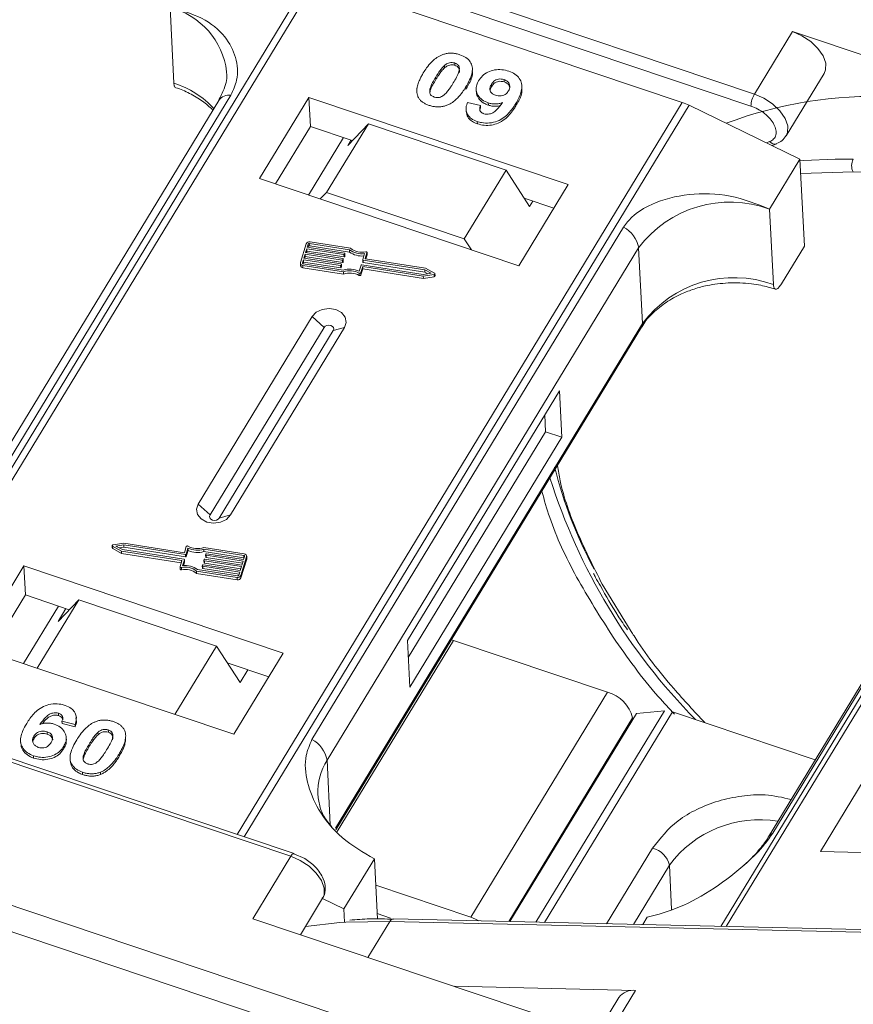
# Model space of a CAD drawing. Header units: millimetres. Extents: x 1675 to 3137, y 343 to 1376.
# Tile 41 of 84: x 2559 to 2600, y 1147 to 1195. Entities that reach past the tile are written whole.
import ezdxf

# ---------------------------------------------------------------- set-up
doc = ezdxf.new("R2010")
doc.units = ezdxf.units.MM

msp = doc.modelspace()

# ---------------------------------------------------------------- linework, layer by layer
at = {"color": 7, "linetype": 'Continuous', "lineweight": 15}
for p, q in [((2595.235, 1191.546), (2561.503, 1202.877)), ((2561.771, 1202.136), (2595.062, 1190.954)), ((2573.377, 1197.259), (2551.51, 1161.323)), ((2551.83, 1161.215), (2573.709, 1197.172)), ((2573.709, 1197.172), (2591.687, 1191.133)), ((2566.515, 1195.789), (2566.7, 1192.077)), ((2597.102, 1194.615), (2595.235, 1191.546)), ((2606.987, 1191.295), (2597.102, 1194.615)), ((2580.004, 1192.946), (2580.009, 1192.832)), ((2580.511, 1193.066), (2580.516, 1192.952)), ((2581.379, 1192.7), (2581.373, 1192.814)), ((2579.575, 1192.377), (2579.581, 1192.263)), ((2582.939, 1192.138), (2582.933, 1192.252)), ((2596.795, 1189.489), (2598.663, 1192.558)), ((2578.655, 1191.857), (2578.657, 1191.827)), ((2581.048, 1191.764), (2581.042, 1191.878)), ((2581.559, 1191.789), (2581.565, 1191.675)), ((2582.309, 1192.02), (2582.314, 1191.906)), ((2583.809, 1191.834), (2583.804, 1191.948)), ((2554.194, 1166.321), (2569.507, 1191.487)), ((2573.34, 1191.382), (2570.912, 1187.392)), ((2586.08, 1187.102), (2573.34, 1191.382)), ((2573.34, 1191.382), (2573.411, 1189.954)), ((2568.907, 1191.227), (2553.594, 1166.061)), ((2591.687, 1191.133), (2569.808, 1155.177)), ((2570.155, 1155.06), (2592.022, 1190.996)), ((2581.127, 1191.129), (2581.771, 1190.975)), ((2581.752, 1190.794), (2581.777, 1190.861)), ((2581.771, 1190.975), (2581.777, 1190.861)), ((2582.152, 1191.112), (2582.158, 1190.998)), ((2583.511, 1190.962), (2583.505, 1191.076)), ((2592.022, 1190.996), (2597.472, 1188.348)), ((2581.074, 1190.715), (2581.079, 1190.601)), ((2573.411, 1189.954), (2571.692, 1187.13)), ((2575.473, 1189.262), (2573.411, 1189.954)), ((2576.26, 1190.085), (2574.205, 1186.709)), ((2575.245, 1189.022), (2576.26, 1190.085)), ((2583.028, 1187.811), (2576.26, 1190.085)), ((2581.611, 1190.194), (2581.617, 1190.08)), ((2573.32, 1186.584), (2575.038, 1189.408)), ((2575.245, 1189.022), (2575.405, 1189.285)), ((2595.98, 1189.208), (2595.827, 1189.147)), ((2596.099, 1189.015), (2596.328, 1189.106)), ((2595.978, 1185.893), (2597.472, 1188.348)), ((2597.472, 1188.348), (2597.686, 1184.065)), ((2600.093, 1188.342), (2599.205, 1188.347)), ((2570.912, 1187.392), (2583.653, 1183.113)), ((2580.974, 1184.436), (2583.028, 1187.811)), ((2583.028, 1187.811), (2584.185, 1186.019)), ((2597.508, 1187.638), (2600.078, 1187.719)), ((2600.078, 1187.719), (2634.261, 1186.935)), ((2583.653, 1183.113), (2586.08, 1187.102)), ((2574.205, 1186.709), (2573.9, 1186.389)), ((2580.974, 1184.436), (2574.205, 1186.709)), ((2585.371, 1185.937), (2583.924, 1186.423)), ((2584.345, 1186.282), (2584.185, 1186.019)), ((2615.256, 1186.285), (2593.576, 1150.656)), ((2593.845, 1150.649), (2615.542, 1186.306)), ((2596.163, 1182.181), (2595.978, 1185.893)), ((2588.8, 1185.006), (2573.487, 1159.84)), ((2573.209, 1184.192), (2572.926, 1183.268)), ((2573.309, 1184.176), (2573.262, 1184.022)), ((2573.262, 1184.022), (2575.085, 1183.735)), ((2573.301, 1184.016), (2573.315, 1184.062)), ((2573.315, 1184.062), (2573.309, 1184.176)), ((2575.334, 1183.898), (2573.371, 1184.207)), ((2573.371, 1184.207), (2573.377, 1184.093)), ((2573.377, 1184.093), (2575.34, 1183.784)), ((2575.389, 1183.97), (2573.395, 1184.284)), ((2581.323, 1183.895), (2580.974, 1184.436)), ((2596.565, 1182.223), (2597.686, 1184.065)), ((2573.156, 1183.676), (2573.097, 1183.483)), ((2573.136, 1183.477), (2573.162, 1183.562)), ((2574.979, 1183.389), (2573.156, 1183.676)), ((2573.162, 1183.562), (2573.156, 1183.676)), ((2573.162, 1183.562), (2574.984, 1183.275)), ((2573.238, 1183.945), (2573.179, 1183.753)), ((2573.179, 1183.753), (2575.002, 1183.466)), ((2573.218, 1183.747), (2573.244, 1183.831)), ((2575.061, 1183.658), (2573.238, 1183.945)), ((2573.244, 1183.831), (2573.238, 1183.945)), ((2573.244, 1183.831), (2575.067, 1183.544)), ((2574.231, 1158.822), (2589.544, 1183.988)), ((2575.067, 1183.544), (2575.061, 1183.658)), ((2575.104, 1183.712), (2575.092, 1183.674)), ((2575.098, 1183.559), (2575.092, 1183.674)), ((2575.098, 1183.559), (2575.11, 1183.598)), ((2575.11, 1183.598), (2575.104, 1183.712)), ((2575.11, 1183.603), (2575.105, 1183.717)), ((2575.34, 1183.784), (2575.334, 1183.898)), ((2575.984, 1183.412), (2576.075, 1183.71)), ((2576.108, 1183.473), (2576.194, 1183.752)), ((2576.141, 1183.448), (2576.199, 1183.638)), ((2576.194, 1183.752), (2576.199, 1183.638)), ((2576.201, 1183.648), (2576.195, 1183.763)), ((2589.729, 1180.276), (2589.544, 1183.988)), ((2572.922, 1183.237), (2572.927, 1183.122)), ((2573.073, 1183.406), (2573.026, 1183.252)), ((2573.026, 1183.252), (2573.027, 1183.231)), ((2573.041, 1183.129), (2575.035, 1182.815)), ((2573.047, 1183.015), (2573.041, 1183.129)), ((2573.053, 1183.209), (2573.079, 1183.292)), ((2573.065, 1183.206), (2575.027, 1182.897)), ((2574.896, 1183.119), (2573.073, 1183.406)), ((2573.079, 1183.292), (2573.073, 1183.406)), ((2573.079, 1183.292), (2574.902, 1183.005)), ((2573.097, 1183.483), (2574.92, 1183.196)), ((2574.902, 1183.005), (2574.896, 1183.119)), ((2574.939, 1183.173), (2574.927, 1183.135)), ((2574.933, 1183.02), (2574.927, 1183.135)), ((2574.933, 1183.02), (2574.945, 1183.059)), ((2574.945, 1183.064), (2574.939, 1183.178)), ((2574.939, 1183.173), (2574.945, 1183.059)), ((2574.984, 1183.275), (2574.979, 1183.389)), ((2575.021, 1183.443), (2575.01, 1183.404)), ((2575.015, 1183.29), (2575.01, 1183.404)), ((2575.015, 1183.29), (2575.027, 1183.328)), ((2575.027, 1183.328), (2575.021, 1183.443)), ((2575.028, 1183.334), (2575.022, 1183.448)), ((2575.81, 1182.845), (2575.901, 1183.143)), ((2575.893, 1182.771), (2575.984, 1183.069)), ((2575.933, 1183.158), (2578.962, 1182.681)), ((2575.983, 1183.407), (2575.989, 1183.293)), ((2575.984, 1183.069), (2578.959, 1182.601)), ((2575.99, 1182.955), (2575.984, 1183.069)), ((2579.033, 1182.912), (2576.003, 1183.389)), ((2576.009, 1183.275), (2576.003, 1183.389)), ((2576.009, 1183.275), (2579.038, 1182.798)), ((2576.109, 1183.463), (2576.108, 1183.473)), ((2579.077, 1182.986), (2576.127, 1183.45)), ((2573.047, 1183.015), (2575.041, 1182.701)), ((2575.041, 1182.701), (2575.035, 1182.815)), ((2575.811, 1182.748), (2575.816, 1182.633)), ((2575.899, 1182.657), (2575.893, 1182.771)), ((2575.899, 1182.657), (2575.99, 1182.955)), ((2575.99, 1182.955), (2578.965, 1182.486)), ((2578.959, 1182.601), (2579.49, 1182.682)), ((2578.965, 1182.486), (2578.959, 1182.601)), ((2578.962, 1182.681), (2579.352, 1182.741)), ((2578.965, 1182.486), (2579.495, 1182.568)), ((2579.352, 1182.741), (2579.033, 1182.912)), ((2579.038, 1182.798), (2579.033, 1182.912)), ((2579.038, 1182.798), (2579.191, 1182.716)), ((2579.511, 1182.753), (2579.077, 1182.986)), ((2579.49, 1182.682), (2579.495, 1182.568)), ((2579.538, 1182.609), (2579.533, 1182.723)), ((2573.498, 1180.61), (2567.896, 1171.403)), ((2573.498, 1180.61), (2574.085, 1180.076)), ((2589.729, 1180.276), (2574.646, 1155.487)), ((2611.231, 1180.219), (2595.919, 1155.054)), ((2596.133, 1155.24), (2611.446, 1180.406)), ((2574.085, 1180.076), (2568.482, 1170.869)), ((2568.936, 1170.716), (2574.538, 1179.923)), ((2569.488, 1170.868), (2575.091, 1180.075)), ((2575.091, 1180.075), (2574.538, 1179.923)), ((2574.663, 1155.399), (2589.685, 1180.086)), ((2585.651, 1176.972), (2578.182, 1164.696)), ((2585.765, 1174.688), (2585.651, 1176.972)), ((2584.969, 1174.955), (2584.928, 1175.783)), ((2578.223, 1163.869), (2584.969, 1174.955)), ((2585.765, 1174.688), (2584.969, 1174.955)), ((2578.295, 1162.412), (2585.765, 1174.688)), ((2568.482, 1170.869), (2567.896, 1171.403)), ((2569.488, 1170.868), (2568.936, 1170.716)), ((2563.672, 1169.36), (2563.678, 1169.246)), ((2563.693, 1169.33), (2564.128, 1169.097)), ((2563.699, 1169.216), (2563.693, 1169.33)), ((2563.699, 1169.216), (2564.134, 1168.983)), ((2564.246, 1169.482), (2563.715, 1169.401)), ((2564.243, 1169.402), (2563.852, 1169.343)), ((2563.852, 1169.343), (2564.172, 1169.171)), ((2564.019, 1169.253), (2564.248, 1169.288)), ((2564.128, 1169.097), (2567.077, 1168.633)), ((2564.134, 1168.983), (2564.128, 1169.097)), ((2564.172, 1169.171), (2567.201, 1168.694)), ((2567.272, 1168.925), (2564.243, 1169.402)), ((2564.248, 1169.288), (2564.243, 1169.402)), ((2567.22, 1169.014), (2564.246, 1169.482)), ((2564.248, 1169.288), (2567.278, 1168.811)), ((2567.312, 1169.312), (2567.22, 1169.014)), ((2567.394, 1169.238), (2567.303, 1168.941)), ((2567.309, 1168.826), (2567.4, 1169.124)), ((2567.4, 1169.124), (2567.394, 1169.238)), ((2570.164, 1168.954), (2568.169, 1169.268)), ((2570.14, 1168.877), (2568.177, 1169.186)), ((2568.183, 1169.072), (2568.177, 1169.186)), ((2568.183, 1169.072), (2570.146, 1168.763)), ((2564.134, 1168.983), (2567.069, 1168.521)), ((2567.097, 1168.61), (2567.011, 1168.331)), ((2567.081, 1168.559), (2567.077, 1168.633)), ((2567.221, 1168.671), (2567.13, 1168.373)), ((2567.171, 1168.377), (2567.226, 1168.557)), ((2567.227, 1168.562), (2567.221, 1168.676)), ((2567.226, 1168.557), (2567.221, 1168.671)), ((2567.278, 1168.811), (2567.272, 1168.925)), ((2567.309, 1168.826), (2567.303, 1168.941)), ((2568.183, 1168.641), (2568.195, 1168.679)), ((2568.183, 1168.635), (2568.188, 1168.521)), ((2570.025, 1168.33), (2568.203, 1168.617)), ((2568.208, 1168.503), (2568.203, 1168.617)), ((2568.226, 1168.694), (2570.049, 1168.407)), ((2568.265, 1168.905), (2568.271, 1168.791)), ((2568.266, 1168.91), (2568.278, 1168.949)), ((2570.108, 1168.6), (2568.285, 1168.887)), ((2568.291, 1168.773), (2568.285, 1168.887)), ((2568.291, 1168.773), (2570.075, 1168.492)), ((2568.309, 1168.964), (2570.131, 1168.677)), ((2569.996, 1167.891), (2570.279, 1168.815)), ((2570.002, 1167.777), (2570.285, 1168.701)), ((2570.049, 1168.407), (2570.108, 1168.6)), ((2570.131, 1168.677), (2570.179, 1168.831)), ((2570.146, 1168.763), (2570.14, 1168.877)), ((2570.279, 1168.815), (2570.285, 1168.701)), ((2570.289, 1168.732), (2570.283, 1168.847)), ((2559.334, 1168.365), (2556.906, 1164.375)), ((2572.075, 1164.085), (2559.334, 1168.365)), ((2559.334, 1168.365), (2559.405, 1166.937)), ((2567.01, 1168.321), (2567.016, 1168.206)), ((2567.078, 1168.171), (2567.073, 1168.285)), ((2567.816, 1168.113), (2569.81, 1167.799)), ((2567.821, 1167.999), (2567.816, 1168.113)), ((2567.871, 1168.185), (2569.834, 1167.876)), ((2568.1, 1168.366), (2568.106, 1168.251)), ((2568.101, 1168.371), (2568.113, 1168.409)), ((2569.943, 1168.061), (2568.12, 1168.348)), ((2568.126, 1168.233), (2568.12, 1168.348)), ((2568.126, 1168.233), (2569.91, 1167.953)), ((2568.144, 1168.425), (2569.966, 1168.138)), ((2568.208, 1168.503), (2569.992, 1168.222)), ((2569.896, 1167.907), (2569.943, 1168.061)), ((2569.966, 1168.138), (2570.025, 1168.33)), ((2567.821, 1167.999), (2569.816, 1167.685)), ((2569.81, 1167.799), (2569.816, 1167.685)), ((2570.002, 1167.777), (2569.996, 1167.891)), ((2589.177, 1165.151), (2587.755, 1167.461)), ((2559.405, 1166.937), (2557.687, 1164.113)), ((2561.564, 1166.212), (2559.405, 1166.937)), ((2562.03, 1166.699), (2559.986, 1163.341)), ((2561.015, 1165.636), (2562.03, 1166.699)), ((2562.03, 1166.699), (2568.798, 1164.426)), ((2559.314, 1163.566), (2561.032, 1166.39)), ((2561.399, 1166.267), (2561.015, 1165.636)), ((2539.097, 1165.309), (2572.452, 1154.105)), ((2572.607, 1154.236), (2539.19, 1165.461)), ((2574.735, 1155.314), (2580.447, 1164.7)), ((2578.182, 1164.696), (2578.295, 1162.412)), ((2580.447, 1164.7), (2580.342, 1164.732)), ((2588.011, 1162.159), (2580.447, 1164.7)), ((2556.906, 1164.375), (2569.647, 1160.095)), ((2566.755, 1161.067), (2568.798, 1164.426)), ((2568.798, 1164.426), (2569.955, 1162.633)), ((2569.647, 1160.095), (2572.075, 1164.085)), ((2571.365, 1162.92), (2569.329, 1163.604)), ((2569.955, 1162.633), (2570.339, 1163.264)), ((2588.011, 1162.159), (2581.289, 1151.111)), ((2561.036, 1161.129), (2561.042, 1161.014)), ((2561.901, 1160.985), (2561.901, 1160.99)), ((2561.907, 1160.876), (2561.902, 1160.971)), ((2583.16, 1150.895), (2589.249, 1160.901)), ((2589.433, 1161.12), (2583.211, 1150.893)), ((2584.486, 1150.864), (2590.807, 1161.252)), ((2584.919, 1150.854), (2591.212, 1161.196)), ((2589.249, 1160.901), (2589.253, 1160.823)), ((2589.433, 1161.12), (2590.807, 1161.252)), ((2591.212, 1161.196), (2598.223, 1158.841)), ((2561.848, 1160.577), (2561.204, 1160.731)), ((2561.204, 1160.731), (2561.21, 1160.617)), ((2561.21, 1160.617), (2561.854, 1160.463)), ((2561.848, 1160.577), (2561.854, 1160.463)), ((2563.48, 1160.308), (2563.485, 1160.194)), ((2559.83, 1160.009), (2559.836, 1159.895)), ((2560.471, 1160.219), (2560.477, 1160.105)), ((2561.421, 1159.801), (2561.415, 1159.915)), ((2562.978, 1160.074), (2562.972, 1160.188)), ((2564.326, 1159.735), (2564.32, 1159.849)), ((2559.171, 1159.757), (2559.177, 1159.643)), ((2561.294, 1159.504), (2561.3, 1159.39)), ((2562.543, 1159.617), (2562.548, 1159.503)), ((2559.805, 1159.04), (2559.811, 1158.926)), ((2561.602, 1158.89), (2561.607, 1158.776)), ((2564.013, 1159.123), (2564.018, 1159.009)), ((2574.231, 1158.822), (2574.39, 1155.648)), ((2562.216, 1158.231), (2562.221, 1158.116)), ((2563.093, 1158.236), (2563.099, 1158.122)), ((2600.91, 1158.324), (2598.483, 1154.335)), ((2584.362, 1143.082), (2546.467, 1155.81)), ((2545.232, 1154.924), (2583.991, 1141.905)), ((2590.231, 1154.503), (2587.968, 1150.784)), ((2572.452, 1154.105), (2570.585, 1151.036)), ((2573.134, 1153.99), (2572.606, 1154.226)), ((2572.607, 1154.236), (2572.61, 1154.235)), ((2598.483, 1154.335), (2609.976, 1154.071)), ((2576.557, 1153.975), (2575.063, 1151.52)), ((2576.557, 1153.975), (2576.704, 1151.02)), ((2589.285, 1150.754), (2591.056, 1153.665)), ((2591.164, 1151.489), (2591.056, 1153.665)), ((2581.289, 1151.111), (2576.622, 1152.678)), ((2572.92, 1150.251), (2574.013, 1152.048)), ((2574.005, 1152.034), (2575.063, 1151.52)), ((2575.063, 1151.52), (2575.096, 1150.858)), ((2576.691, 1151.289), (2577.349, 1151.068)), ((2570.585, 1151.036), (2586.043, 1145.844)), ((2575.15, 1150.861), (2577.31, 1150.9)), ((2576.237, 1149.137), (2577.31, 1150.9)), ((2577.31, 1150.9), (2611.493, 1150.116)), ((2611.676, 1150.24), (2577.492, 1151.025)), ((2589.743, 1150.743), (2589.964, 1151.107)), ((2589.386, 1147.511), (2580.47, 1147.716)), ((2587.705, 1144.749), (2589.386, 1147.511)), ((2588.572, 1147.165), (2586.704, 1144.095))]:
    msp.add_line(p, q, dxfattribs=at)
at = {"color": 7, "linetype": 'Continuous', "lineweight": 15, "flags": 128}
for points in [[(2598.663, 1192.558), (2598.732, 1192.726), (2598.739, 1193.053), (2598.609, 1193.416), (2598.354, 1193.784), (2597.997, 1194.126), (2597.567, 1194.411), (2597.102, 1194.615)], [(2596.8, 1189.496), (2596.865, 1189.657), (2596.871, 1189.984), (2596.742, 1190.347), (2596.487, 1190.715), (2596.129, 1191.057), (2595.7, 1191.342), (2595.235, 1191.546)], [(2599.205, 1188.347), (2597.641, 1188.284), (2597.476, 1188.271)], [(2575.11, 1183.598), (2575.11, 1183.602), (2575.11, 1183.603)], [(2576.132, 1183.798), (2576.145, 1183.799), (2576.158, 1183.798), (2576.17, 1183.794), (2576.18, 1183.788), (2576.188, 1183.781), (2576.193, 1183.772), (2576.195, 1183.762), (2576.194, 1183.752)], [(2576.199, 1183.638), (2576.201, 1183.648), (2576.201, 1183.648)], [(2574.945, 1183.059), (2574.945, 1183.063), (2574.945, 1183.064)], [(2575.027, 1183.328), (2575.028, 1183.332), (2575.028, 1183.334)], [(2579.511, 1182.753), (2579.522, 1182.745), (2579.529, 1182.735), (2579.532, 1182.724), (2579.531, 1182.712), (2579.526, 1182.702), (2579.516, 1182.692), (2579.504, 1182.686), (2579.49, 1182.682)], [(2575.091, 1180.075), (2575.173, 1180.33), (2575.122, 1180.587), (2574.944, 1180.807), (2574.668, 1180.956), (2574.335, 1181.012), (2573.995, 1180.965), (2573.702, 1180.824), (2573.498, 1180.61)], [(2574.538, 1179.923), (2574.562, 1179.996), (2574.547, 1180.069), (2574.497, 1180.132), (2574.418, 1180.174), (2574.323, 1180.19), (2574.226, 1180.177), (2574.143, 1180.137), (2574.085, 1180.076)], [(2589.729, 1180.276), (2589.72, 1180.17), (2589.685, 1180.086)], [(2567.896, 1171.403), (2567.814, 1171.147), (2567.865, 1170.89), (2568.042, 1170.671), (2568.319, 1170.521), (2568.652, 1170.466), (2568.991, 1170.512), (2569.285, 1170.653), (2569.488, 1170.868)], [(2568.482, 1170.869), (2568.459, 1170.796), (2568.474, 1170.723), (2568.524, 1170.66), (2568.603, 1170.618), (2568.698, 1170.602), (2568.794, 1170.615), (2568.878, 1170.655), (2568.936, 1170.716)], [(2563.693, 1169.33), (2563.683, 1169.338), (2563.675, 1169.348), (2563.672, 1169.359), (2563.674, 1169.371), (2563.679, 1169.381), (2563.688, 1169.391), (2563.701, 1169.397), (2563.715, 1169.401)], [(2567.226, 1168.557), (2567.227, 1168.561), (2567.227, 1168.562)], [(2570.157, 1168.76), (2570.155, 1168.761), (2570.146, 1168.763)], [(2570.285, 1168.701), (2570.289, 1168.724), (2570.289, 1168.732)], [(2567.073, 1168.285), (2567.06, 1168.284), (2567.047, 1168.285), (2567.035, 1168.289), (2567.025, 1168.295), (2567.017, 1168.303), (2567.012, 1168.312), (2567.01, 1168.321), (2567.011, 1168.331)], [(2591.212, 1161.196), (2591.159, 1161.213), (2591.135, 1161.219)], [(2572.452, 1154.105), (2572.489, 1154.159), (2572.525, 1154.2), (2572.559, 1154.227), (2572.589, 1154.238), (2572.607, 1154.236)], [(2572.452, 1154.105), (2572.917, 1153.9), (2573.347, 1153.615), (2573.704, 1153.274), (2573.959, 1152.905), (2574.089, 1152.542), (2574.082, 1152.215), (2574.013, 1152.048)], [(2581.289, 1151.111), (2581.523, 1151.016), (2581.689, 1150.928)], [(2573.165, 1150.654), (2574.858, 1150.842), (2575.15, 1150.861)]]:
    msp.add_lwpolyline(points, dxfattribs=at)
at = {"color": 7, "linetype": 'Continuous', "lineweight": 15}
for centre, radius, start, end in [((2565.63, 1192.206), 3.691, 6.7408, 76.1267), ((2565.332, 1187.741), 4.547, 42.484, 72.487), ((2569.431, 1190.841), 0.651, 83.3009, 143.5464), ((2601.045, 1171.243), 20.188, 87.4032, 110.8726), ((2596.276, 1190.922), 1.214, 149.0372, 178.4921), ((2590.782, 1188.451), 2.831, 64.0244, 71.3572), ((2596.23, 1189.416), 0.326, 219.7243, 287.2188), ((2600.686, 1188.017), 0.676, 151.2883, 206.0774), ((2594.039, 1180.624), 5.614, 69.793, 143.1903), ((2588.096, 1183.71), 1.475, 10.844, 61.4649), ((2573.358, 1184.124), 0.164, 77.0876, 155.3858), ((2573.359, 1184.154), 0.0548, 77.0876, 155.3858), ((2573.365, 1184.039), 0.0548, 77.0876, 155.3858), ((2575.067, 1183.685), 0.0274, 257.0876, 335.3858), ((2575.073, 1183.571), 0.0274, 257.0876, 335.3858), ((2575.084, 1183.716), 0.0198, 349.9361, 89.3851), ((2575.938, 1184.723), 1.022, 233.7873, 277.7262), ((2575.941, 1184.603), 1.016, 233.7325, 275.5335), ((2575.946, 1184.683), 0.905, 232.0401, 281.9042), ((2573.042, 1183.247), 0.119, 169.9361, 269.3851), ((2573.056, 1183.144), 0.13, 189.7722, 266.0909), ((2573.065, 1183.245), 0.0395, 169.9361, 269.3851), ((2574.902, 1183.146), 0.0274, 257.0876, 335.3858), ((2574.919, 1183.177), 0.0198, 349.9361, 89.3851), ((2574.985, 1183.416), 0.0274, 257.0876, 335.3858), ((2574.99, 1183.301), 0.0274, 257.0876, 335.3858), ((2575.002, 1183.446), 0.0198, 349.9361, 89.3851), ((2575.926, 1183.131), 0.0274, 77.0876, 155.3858), ((2576.004, 1183.409), 0.0198, 169.9361, 269.3851), ((2576.01, 1183.296), 0.0217, 189.7722, 266.0909), ((2576.128, 1183.47), 0.0198, 169.9361, 269.3851), ((2574.908, 1183.032), 0.0274, 257.0876, 335.3858), ((2575.351, 1181.845), 1.1, 65.3285, 107.0983), ((2575.347, 1181.91), 0.957, 61.074, 109.0306), ((2575.353, 1181.795), 0.957, 61.074, 109.0306), ((2575.841, 1182.797), 0.0579, 237.9824, 333.6935), ((2575.847, 1182.682), 0.0579, 237.9824, 333.6935), ((2579.494, 1182.612), 0.0443, 271.8138, 355.8832), ((2594.224, 1176.912), 5.614, 69.793, 143.1903), ((2606.74, 1178.587), 21.992, 194.157, 208.1579), ((2613.583, 1181.702), 29.795, 197.6084, 224.494), ((2563.714, 1169.249), 0.036, 184.8468, 245.7802), ((2567.363, 1169.286), 0.0579, 57.9824, 153.6935), ((2567.857, 1170.174), 0.957, 241.074, 289.0306), ((2567.854, 1170.238), 1.1, 245.3285, 287.0983), ((2567.859, 1170.124), 1.1, 245.3285, 287.0983), ((2567.077, 1168.613), 0.0198, 349.9361, 89.3851), ((2567.201, 1168.674), 0.0198, 349.9361, 89.3851), ((2567.278, 1168.952), 0.0274, 257.0876, 335.3858), ((2567.284, 1168.838), 0.0274, 257.0876, 335.3858), ((2568.203, 1168.637), 0.0198, 169.9361, 269.3851), ((2568.21, 1168.525), 0.0217, 189.7722, 266.0909), ((2568.22, 1168.668), 0.0274, 77.0876, 155.3858), ((2568.285, 1168.907), 0.0198, 169.9361, 269.3851), ((2568.292, 1168.794), 0.0217, 189.7722, 266.0909), ((2568.303, 1168.937), 0.0274, 77.0876, 155.3858), ((2570.14, 1168.838), 0.0395, 349.9361, 89.3851), ((2570.162, 1168.836), 0.119, 349.9361, 89.3851), ((2567.064, 1168.219), 0.0501, 194.3725, 286.4059), ((2567.259, 1167.4), 0.905, 52.0401, 101.9042), ((2567.265, 1167.285), 0.905, 52.0401, 101.9042), ((2567.267, 1167.361), 1.022, 53.7873, 97.7262), ((2568.12, 1168.367), 0.0198, 169.9361, 269.3851), ((2568.127, 1168.255), 0.0217, 189.7722, 266.0909), ((2568.138, 1168.398), 0.0274, 77.0876, 155.3858), ((2569.847, 1167.959), 0.164, 257.0876, 335.3858), ((2569.852, 1167.845), 0.164, 257.0876, 335.3858), ((2569.846, 1167.93), 0.0548, 257.0876, 335.3858), ((2587.573, 1160.49), 1.726, 13.7825, 75.2686), ((2572.783, 1158.545), 1.475, 10.844, 61.4649), ((2576.749, 1157.238), 2.975, 147.8127, 182.163), ((2595.49, 1150.374), 5.522, 80.6552, 143.4246), ((2596.331, 1154.797), 0.486, 114.0436, 148.1804), ((2589.938, 1153.39), 1.15, 13.7825, 75.2686), ((2577.509, 1150.804), 0.221, 94.3757, 154.3004), ((2589.27, 1146.654), 0.865, 82.2958, 143.7595)]:
    msp.add_arc(centre, radius, start, end, dxfattribs=at)
for points, knots in [([(2569.507, 1191.487), (2569.618, 1191.733), (2569.903, 1192.362), (2569.796, 1193.374), (2569.241, 1194.44), (2568.154, 1195.347), (2567.059, 1195.642), (2566.515, 1195.789)], [0, 0, 0, 0, 0.125713, 0.321276, 0.524466, 0.763484, 1, 1, 1, 1]), ([(2578.962, 1192.583), (2579.014, 1192.664), (2579.131, 1192.849), (2579.386, 1193.154), (2579.656, 1193.376), (2579.86, 1193.461), (2579.882, 1193.47)], [0, 0, 0, 0, 0.236731, 0.537555, 0.949668, 1, 1, 1, 1]), ([(2579.882, 1193.47), (2579.936, 1193.489), (2580.046, 1193.527), (2580.223, 1193.553), (2580.405, 1193.554), (2580.554, 1193.532), (2580.672, 1193.503), (2580.73, 1193.485), (2580.76, 1193.475)], [0, 0, 0, 0, 0.193776, 0.3936, 0.587864, 0.788908, 0.894169, 1, 1, 1, 1]), ([(2580.76, 1193.475), (2580.864, 1193.433), (2581.073, 1193.348), (2581.279, 1193.132), (2581.385, 1192.879), (2581.362, 1192.443), (2581.178, 1192.118), (2581.042, 1191.878)], [0, 0, 0, 0, 0.147566, 0.296688, 0.431278, 0.580404, 1, 1, 1, 1]), ([(2579.575, 1192.377), (2579.6, 1192.418), (2579.651, 1192.499), (2579.723, 1192.609), (2579.791, 1192.705), (2579.855, 1192.788), (2579.923, 1192.87), (2579.977, 1192.921), (2580.004, 1192.946)], [0, 0, 0, 0, 0.2059417, 0.4119594, 0.558149, 0.7045024, 0.8518015, 1, 1, 1, 1]), ([(2579.581, 1192.263), (2579.606, 1192.304), (2579.657, 1192.385), (2579.729, 1192.495), (2579.797, 1192.591), (2579.861, 1192.674), (2579.929, 1192.756), (2579.982, 1192.807), (2580.009, 1192.832)], [0, 0, 0, 0, 0.205942, 0.411959, 0.558149, 0.704502, 0.851801, 1, 1, 1, 1]), ([(2580.004, 1192.946), (2580.048, 1192.982), (2580.12, 1193.041), (2580.254, 1193.089), (2580.377, 1193.097), (2580.462, 1193.081), (2580.506, 1193.068), (2580.511, 1193.066)], [0, 0, 0, 0, 0.334804, 0.542561, 0.750382, 0.970721, 1, 1, 1, 1]), ([(2580.009, 1192.832), (2580.054, 1192.868), (2580.126, 1192.927), (2580.259, 1192.975), (2580.382, 1192.983), (2580.467, 1192.967), (2580.511, 1192.954), (2580.516, 1192.952)], [0, 0, 0, 0, 0.334804, 0.542561, 0.750382, 0.970721, 1, 1, 1, 1]), ([(2580.511, 1193.066), (2580.554, 1193.048), (2580.632, 1193.014), (2580.708, 1192.932), (2580.743, 1192.811), (2580.717, 1192.617), (2580.597, 1192.367), (2580.488, 1192.182), (2580.433, 1192.089)], [0, 0, 0, 0, 0.104614, 0.188814, 0.273512, 0.444127, 0.719481, 1, 1, 1, 1]), ([(2580.516, 1192.952), (2580.56, 1192.933), (2580.637, 1192.9), (2580.713, 1192.818), (2580.747, 1192.709), (2580.732, 1192.629), (2580.723, 1192.58)], [0, 0, 0, 0, 0.255325, 0.46083, 0.667547, 1, 1, 1, 1]), ([(2581.681, 1192.201), (2581.738, 1192.282), (2581.851, 1192.444), (2582.126, 1192.632), (2582.459, 1192.739), (2582.827, 1192.759), (2583.053, 1192.698), (2583.17, 1192.666)], [0, 0, 0, 0, 0.197927, 0.397728, 0.597413, 0.790584, 1, 1, 1, 1]), ([(2569.29, 1192.643), (2569.292, 1192.631), (2569.343, 1192.358), (2569.243, 1191.883), (2568.999, 1191.421), (2568.897, 1191.228)], [0, 0, 0, 0, 0.0259765, 0.5921111, 1, 1, 1, 1]), ([(2578.671, 1191.486), (2578.66, 1191.53), (2578.638, 1191.618), (2578.641, 1191.792), (2578.683, 1192.005), (2578.77, 1192.226), (2578.866, 1192.418), (2578.93, 1192.528), (2578.962, 1192.583)], [0, 0, 0, 0, 0.118441, 0.239346, 0.459593, 0.684925, 0.84224, 1, 1, 1, 1]), ([(2579.496, 1191.398), (2579.444, 1191.421), (2579.361, 1191.459), (2579.292, 1191.547), (2579.266, 1191.669), (2579.295, 1191.862), (2579.418, 1192.109), (2579.522, 1192.287), (2579.575, 1192.377)], [0, 0, 0, 0, 0.12537, 0.20229, 0.279179, 0.464758, 0.730582, 1, 1, 1, 1]), ([(2579.299, 1191.66), (2579.3, 1191.679), (2579.31, 1191.794), (2579.428, 1191.995), (2579.53, 1192.173), (2579.581, 1192.263)], [0, 0, 0, 0, 0.0898219, 0.5418552, 1, 1, 1, 1]), ([(2581.048, 1191.764), (2581.095, 1191.846), (2581.24, 1192.103), (2581.398, 1192.422), (2581.369, 1192.654), (2581.364, 1192.699)], [0, 0, 0, 0, 0.276495, 0.862243, 1, 1, 1, 1]), ([(2582.309, 1192.02), (2582.344, 1192.072), (2582.401, 1192.155), (2582.527, 1192.245), (2582.654, 1192.282), (2582.796, 1192.289), (2582.884, 1192.265), (2582.933, 1192.252)], [0, 0, 0, 0, 0.29132, 0.465539, 0.641632, 0.798664, 1, 1, 1, 1]), ([(2582.933, 1192.252), (2582.985, 1192.23), (2583.089, 1192.184), (2583.183, 1192.066), (2583.227, 1191.935), (2583.204, 1191.807), (2583.164, 1191.732), (2583.145, 1191.697)], [0, 0, 0, 0, 0.207955, 0.420406, 0.62732, 0.827707, 1, 1, 1, 1]), ([(2583.17, 1192.666), (2583.274, 1192.623), (2583.482, 1192.537), (2583.694, 1192.317), (2583.812, 1192.051), (2583.803, 1191.659), (2583.656, 1191.332), (2583.527, 1191.113), (2583.505, 1191.076)], [0, 0, 0, 0, 0.148288, 0.297745, 0.443713, 0.607791, 0.934708, 1, 1, 1, 1]), ([(2566.7, 1192.077), (2566.707, 1192.018), (2566.72, 1191.905), (2566.77, 1191.875), (2566.794, 1191.86)], [0, 0, 0, 0, 0.51935, 1, 1, 1, 1]), ([(2566.793, 1191.857), (2566.794, 1191.856), (2567.041, 1191.791), (2567.495, 1191.575), (2568.123, 1191.219), (2568.446, 1190.918), (2568.604, 1190.771)], [0, 0, 0, 0, 0.00132, 0.32582, 0.671167, 1, 1, 1, 1]), ([(2580.433, 1192.089), (2580.407, 1192.048), (2580.357, 1191.967), (2580.284, 1191.857), (2580.216, 1191.761), (2580.152, 1191.677), (2580.084, 1191.594), (2580.03, 1191.543), (2580.003, 1191.518)], [0, 0, 0, 0, 0.20527, 0.410616, 0.55715, 0.703844, 0.851471, 1, 1, 1, 1]), ([(2581.042, 1191.878), (2580.99, 1191.797), (2580.873, 1191.612), (2580.623, 1191.313), (2580.356, 1191.092), (2580.154, 1191.007), (2580.124, 1190.994)], [0, 0, 0, 0, 0.2372812, 0.5385907, 0.9326774, 1, 1, 1, 1]), ([(2582.152, 1191.112), (2582.049, 1191.156), (2581.841, 1191.244), (2581.643, 1191.471), (2581.544, 1191.73), (2581.566, 1191.984), (2581.646, 1192.136), (2581.681, 1192.201)], [0, 0, 0, 0, 0.210189, 0.421773, 0.623603, 0.837034, 1, 1, 1, 1]), ([(2582.504, 1191.487), (2582.453, 1191.508), (2582.357, 1191.549), (2582.262, 1191.65), (2582.222, 1191.76), (2582.238, 1191.889), (2582.282, 1191.971), (2582.309, 1192.02)], [0, 0, 0, 0, 0.213937, 0.398075, 0.583091, 0.751666, 1, 1, 1, 1]), ([(2582.244, 1191.727), (2582.244, 1191.737), (2582.249, 1191.799), (2582.284, 1191.857), (2582.314, 1191.906)], [0, 0, 0, 0, 0.159639, 1, 1, 1, 1]), ([(2582.314, 1191.906), (2582.35, 1191.958), (2582.407, 1192.041), (2582.533, 1192.131), (2582.66, 1192.168), (2582.801, 1192.174), (2582.89, 1192.151), (2582.939, 1192.138)], [0, 0, 0, 0, 0.29132, 0.465539, 0.641632, 0.798664, 1, 1, 1, 1]), ([(2582.939, 1192.138), (2582.99, 1192.116), (2583.093, 1192.07), (2583.187, 1191.96), (2583.206, 1191.878), (2583.214, 1191.842)], [0, 0, 0, 0, 0.352923, 0.713478, 1, 1, 1, 1]), ([(2583.511, 1190.962), (2583.557, 1191.045), (2583.697, 1191.293), (2583.836, 1191.593), (2583.801, 1191.802), (2583.796, 1191.833)], [0, 0, 0, 0, 0.297567, 0.897279, 1, 1, 1, 1]), ([(2579.247, 1190.989), (2579.194, 1191.008), (2579.089, 1191.047), (2578.947, 1191.127), (2578.825, 1191.225), (2578.746, 1191.325), (2578.698, 1191.413), (2578.68, 1191.462), (2578.671, 1191.486)], [0, 0, 0, 0, 0.1926347, 0.388697, 0.5820148, 0.7830443, 0.8909593, 1, 1, 1, 1]), ([(2580.003, 1191.518), (2579.958, 1191.482), (2579.886, 1191.423), (2579.754, 1191.375), (2579.632, 1191.367), (2579.547, 1191.383), (2579.502, 1191.396), (2579.496, 1191.398)], [0, 0, 0, 0, 0.333678, 0.540413, 0.747264, 0.961209, 1, 1, 1, 1]), ([(2581.581, 1191.675), (2581.579, 1191.635), (2581.572, 1191.509), (2581.688, 1191.302), (2581.89, 1191.104), (2582.078, 1191.03), (2582.158, 1190.998)], [0, 0, 0, 0, 0.136763, 0.437626, 0.762754, 1, 1, 1, 1]), ([(2583.145, 1191.697), (2583.112, 1191.649), (2583.056, 1191.57), (2582.924, 1191.489), (2582.787, 1191.454), (2582.641, 1191.449), (2582.55, 1191.474), (2582.504, 1191.487)], [0, 0, 0, 0, 0.267394, 0.447214, 0.627122, 0.813065, 1, 1, 1, 1]), ([(2580.124, 1190.994), (2580.07, 1190.975), (2579.961, 1190.937), (2579.783, 1190.911), (2579.602, 1190.911), (2579.453, 1190.932), (2579.334, 1190.961), (2579.276, 1190.979), (2579.247, 1190.989)], [0, 0, 0, 0, 0.193769, 0.393564, 0.587886, 0.789131, 0.894283, 1, 1, 1, 1]), ([(2581.611, 1190.194), (2581.507, 1190.238), (2581.319, 1190.316), (2581.137, 1190.511), (2581.049, 1190.748), (2581.069, 1190.961), (2581.115, 1191.093), (2581.127, 1191.129)], [0, 0, 0, 0, 0.2427882, 0.4388655, 0.6348012, 0.9009361, 1, 1, 1, 1]), ([(2583.505, 1191.076), (2583.453, 1190.996), (2583.296, 1190.751), (2583.016, 1190.435), (2582.605, 1190.197), (2582.216, 1190.104), (2581.87, 1190.118), (2581.68, 1190.174), (2581.611, 1190.194)], [0, 0, 0, 0, 0.142337, 0.429127, 0.589943, 0.751205, 0.909895, 1, 1, 1, 1]), ([(2581.617, 1190.08), (2581.728, 1190.05), (2581.951, 1189.99), (2582.315, 1190.007), (2582.668, 1190.108), (2583.066, 1190.359), (2583.325, 1190.669), (2583.473, 1190.903), (2583.511, 1190.962)], [0, 0, 0, 0, 0.14324, 0.28761, 0.430449, 0.591135, 0.89544, 1, 1, 1, 1]), ([(2581.771, 1190.975), (2581.752, 1190.922), (2581.722, 1190.841), (2581.74, 1190.729), (2581.794, 1190.653), (2581.867, 1190.604), (2581.919, 1190.585), (2581.939, 1190.577)], [0, 0, 0, 0, 0.3447142, 0.5290593, 0.7142089, 0.8921959, 1, 1, 1, 1]), ([(2581.939, 1190.577), (2581.984, 1190.566), (2582.074, 1190.544), (2582.232, 1190.564), (2582.408, 1190.631), (2582.63, 1190.823), (2582.762, 1191.002), (2582.853, 1191.124)], [0, 0, 0, 0, 0.112015, 0.224355, 0.367768, 0.565827, 1, 1, 1, 1]), ([(2582.853, 1191.124), (2582.798, 1191.107), (2582.686, 1191.071), (2582.536, 1191.056), (2582.416, 1191.058), (2582.327, 1191.068), (2582.238, 1191.086), (2582.181, 1191.103), (2582.152, 1191.112)], [0, 0, 0, 0, 0.243491, 0.496266, 0.61821, 0.741704, 0.870158, 1, 1, 1, 1]), ([(2582.158, 1190.998), (2582.212, 1190.982), (2582.324, 1190.95), (2582.474, 1190.941), (2582.594, 1190.947), (2582.668, 1190.958), (2582.712, 1190.968), (2582.727, 1190.972)], [0, 0, 0, 0, 0.3019612, 0.6159961, 0.7670742, 0.920126, 1, 1, 1, 1]), ([(2595.062, 1190.954), (2595.177, 1190.909), (2595.413, 1190.816), (2595.743, 1190.593), (2596.016, 1190.332), (2596.207, 1190.054), (2596.307, 1189.779), (2596.302, 1189.529), (2596.197, 1189.324), (2596.051, 1189.246), (2595.98, 1189.208)], [0, 0, 0, 0, 0.1222496, 0.25, 0.3777504, 0.5, 0.6222496, 0.75, 0.8777504, 1, 1, 1, 1]), ([(2581.095, 1190.603), (2581.099, 1190.561), (2581.111, 1190.437), (2581.255, 1190.265), (2581.447, 1190.143), (2581.574, 1190.096), (2581.617, 1190.08)], [0, 0, 0, 0, 0.178374, 0.534381, 0.842285, 1, 1, 1, 1]), ([(2596.323, 1189.115), (2596.419, 1189.155), (2596.616, 1189.237), (2596.732, 1189.414), (2596.791, 1189.505)], [0, 0, 0, 0, 0.485977, 1, 1, 1, 1]), ([(2595.978, 1185.893), (2595.34, 1186.142), (2594.063, 1186.641), (2591.996, 1186.699), (2590.349, 1186.266), (2589.279, 1185.637), (2588.93, 1185.177), (2588.8, 1185.006)], [0, 0, 0, 0, 0.249096, 0.498243, 0.745205, 0.90541, 1, 1, 1, 1]), ([(2589.697, 1180.084), (2589.713, 1180.116), (2589.831, 1180.367), (2590.229, 1180.795), (2590.869, 1181.324), (2591.572, 1181.711), (2592.263, 1181.976), (2593.023, 1182.183), (2593.593, 1182.236), (2593.936, 1182.269)], [0, 0, 0, 0, 0.027206, 0.212661, 0.388047, 0.561103, 0.687308, 0.811478, 1, 1, 1, 1]), ([(2593.936, 1182.269), (2594.322, 1182.269), (2594.866, 1182.269), (2595.643, 1182.141), (2596.022, 1182.029), (2596.257, 1181.96)], [0, 0, 0, 0, 0.48108, 0.677923, 1, 1, 1, 1]), ([(2596.565, 1182.223), (2596.523, 1182.161), (2596.438, 1182.035), (2596.321, 1181.95), (2596.23, 1181.956), (2596.177, 1182.043), (2596.167, 1182.142), (2596.163, 1182.181)], [0, 0, 0, 0, 0.2146939, 0.4293877, 0.6440816, 0.8587754, 1, 1, 1, 1]), ([(2587.755, 1167.461), (2587.332, 1168.304), (2586.473, 1170.017), (2585.77, 1171.978), (2585.594, 1173.046), (2585.553, 1173.295)], [0, 0, 0, 0, 0.426467, 0.86616, 1, 1, 1, 1]), ([(2584.787, 1172.037), (2584.907, 1171.605), (2585.289, 1170.228), (2586.422, 1167.809), (2587.667, 1165.846), (2588.292, 1164.86)], [0, 0, 0, 0, 0.185217, 0.59073, 1, 1, 1, 1]), ([(2587.333, 1167.989), (2587.363, 1167.925), (2587.456, 1167.725), (2587.58, 1167.525), (2587.665, 1167.388)], [0, 0, 0, 0, 0.317467, 1, 1, 1, 1]), ([(2587.665, 1167.388), (2587.938, 1166.891), (2588.337, 1166.167), (2588.841, 1165.449), (2588.999, 1165.224)], [0, 0, 0, 0, 0.685846, 1, 1, 1, 1]), ([(2592.791, 1160.666), (2592.275, 1161.222), (2590.988, 1162.61), (2589.801, 1164.13), (2589.223, 1165.076), (2589.177, 1165.151)], [0, 0, 0, 0, 0.381149, 0.950915, 1, 1, 1, 1]), ([(2588.292, 1164.86), (2588.984, 1163.874), (2589.887, 1162.589), (2591.041, 1161.363), (2591.31, 1161.078)], [0, 0, 0, 0, 0.76684, 1, 1, 1, 1]), ([(2559.47, 1160.629), (2559.522, 1160.71), (2559.679, 1160.954), (2559.959, 1161.271), (2560.37, 1161.509), (2560.759, 1161.602), (2561.105, 1161.588), (2561.295, 1161.532), (2561.364, 1161.511)], [0, 0, 0, 0, 0.142337, 0.429127, 0.589943, 0.751205, 0.909895, 1, 1, 1, 1]), ([(2561.364, 1161.511), (2561.468, 1161.469), (2561.657, 1161.391), (2561.837, 1161.194), (2561.926, 1160.96), (2561.907, 1160.747), (2561.861, 1160.615), (2561.848, 1160.577)], [0, 0, 0, 0, 0.2426908, 0.4390024, 0.635006, 0.8950587, 1, 1, 1, 1]), ([(2561.036, 1161.129), (2560.991, 1161.14), (2560.901, 1161.162), (2560.742, 1161.141), (2560.565, 1161.074), (2560.344, 1160.88), (2560.212, 1160.703), (2560.123, 1160.581)], [0, 0, 0, 0, 0.112049, 0.22438, 0.370115, 0.570276, 1, 1, 1, 1]), ([(2560.242, 1160.615), (2560.263, 1160.644), (2560.341, 1160.747), (2560.471, 1160.884), (2560.659, 1161), (2560.821, 1161.042), (2560.954, 1161.04), (2561.017, 1161.022), (2561.042, 1161.014)], [0, 0, 0, 0, 0.125063, 0.447498, 0.624691, 0.80303, 0.922697, 1, 1, 1, 1]), ([(2561.204, 1160.731), (2561.223, 1160.782), (2561.253, 1160.862), (2561.235, 1160.975), (2561.181, 1161.053), (2561.108, 1161.102), (2561.056, 1161.121), (2561.036, 1161.129)], [0, 0, 0, 0, 0.33384, 0.524547, 0.716372, 0.891824, 1, 1, 1, 1]), ([(2561.042, 1161.014), (2561.083, 1160.998), (2561.156, 1160.968), (2561.221, 1160.893), (2561.249, 1160.838), (2561.247, 1160.808), (2561.246, 1160.806)], [0, 0, 0, 0, 0.381231, 0.67833, 0.975215, 1, 1, 1, 1]), ([(2561.854, 1160.463), (2561.886, 1160.551), (2561.935, 1160.689), (2561.902, 1160.826), (2561.891, 1160.874)], [0, 0, 0, 0, 0.645982, 1, 1, 1, 1]), ([(2562.851, 1160.712), (2562.905, 1160.731), (2563.015, 1160.769), (2563.192, 1160.795), (2563.374, 1160.795), (2563.523, 1160.773), (2563.641, 1160.745), (2563.699, 1160.726), (2563.729, 1160.717)], [0, 0, 0, 0, 0.193776, 0.3936, 0.587864, 0.788908, 0.894169, 1, 1, 1, 1]), ([(2559.805, 1159.04), (2559.701, 1159.083), (2559.493, 1159.169), (2559.281, 1159.388), (2559.163, 1159.654), (2559.172, 1160.047), (2559.319, 1160.375), (2559.449, 1160.593), (2559.47, 1160.629)], [0, 0, 0, 0, 0.148269, 0.297647, 0.442421, 0.607851, 0.935658, 1, 1, 1, 1]), ([(2560.123, 1160.581), (2560.178, 1160.599), (2560.289, 1160.634), (2560.439, 1160.651), (2560.559, 1160.647), (2560.648, 1160.638), (2560.737, 1160.62), (2560.794, 1160.602), (2560.823, 1160.594)], [0, 0, 0, 0, 0.243654, 0.49576, 0.617892, 0.741503, 0.870025, 1, 1, 1, 1]), ([(2560.823, 1160.594), (2560.927, 1160.55), (2561.134, 1160.462), (2561.331, 1160.236), (2561.43, 1159.98), (2561.411, 1159.726), (2561.33, 1159.572), (2561.294, 1159.504)], [0, 0, 0, 0, 0.210216, 0.421975, 0.620016, 0.831037, 1, 1, 1, 1]), ([(2561.933, 1159.828), (2561.985, 1159.909), (2562.102, 1160.094), (2562.357, 1160.398), (2562.626, 1160.618), (2562.828, 1160.702), (2562.851, 1160.712)], [0, 0, 0, 0, 0.237381, 0.538918, 0.949082, 1, 1, 1, 1]), ([(2562.972, 1160.188), (2563.017, 1160.224), (2563.089, 1160.283), (2563.222, 1160.331), (2563.346, 1160.339), (2563.431, 1160.322), (2563.474, 1160.309), (2563.48, 1160.308)], [0, 0, 0, 0, 0.334804, 0.542561, 0.750382, 0.970721, 1, 1, 1, 1]), ([(2563.48, 1160.308), (2563.523, 1160.289), (2563.6, 1160.256), (2563.674, 1160.176), (2563.71, 1160.06), (2563.688, 1159.867), (2563.569, 1159.614), (2563.457, 1159.424), (2563.4, 1159.329)], [0, 0, 0, 0, 0.105646, 0.186221, 0.267042, 0.431541, 0.712708, 1, 1, 1, 1]), ([(2563.729, 1160.717), (2563.781, 1160.698), (2563.887, 1160.659), (2564.028, 1160.579), (2564.151, 1160.481), (2564.229, 1160.381), (2564.277, 1160.292), (2564.295, 1160.244), (2564.304, 1160.22)], [0, 0, 0, 0, 0.192627, 0.388684, 0.582013, 0.783201, 0.891038, 1, 1, 1, 1]), ([(2560.042, 1159.453), (2559.99, 1159.476), (2559.887, 1159.521), (2559.791, 1159.64), (2559.749, 1159.77), (2559.771, 1159.898), (2559.811, 1159.973), (2559.83, 1160.009)], [0, 0, 0, 0, 0.207905, 0.419981, 0.630626, 0.821735, 1, 1, 1, 1]), ([(2559.775, 1159.725), (2559.777, 1159.745), (2559.783, 1159.804), (2559.815, 1159.859), (2559.836, 1159.895)], [0, 0, 0, 0, 0.343653, 1, 1, 1, 1]), ([(2559.83, 1160.009), (2559.865, 1160.058), (2559.922, 1160.14), (2560.058, 1160.219), (2560.196, 1160.253), (2560.34, 1160.256), (2560.428, 1160.231), (2560.471, 1160.219)], [0, 0, 0, 0, 0.276721, 0.45687, 0.637007, 0.824068, 1, 1, 1, 1]), ([(2559.836, 1159.895), (2559.871, 1159.944), (2559.928, 1160.025), (2560.064, 1160.105), (2560.202, 1160.139), (2560.346, 1160.142), (2560.434, 1160.117), (2560.477, 1160.105)], [0, 0, 0, 0, 0.276721, 0.45687, 0.637007, 0.824068, 1, 1, 1, 1]), ([(2560.471, 1160.219), (2560.523, 1160.198), (2560.619, 1160.158), (2560.711, 1160.057), (2560.755, 1159.943), (2560.736, 1159.813), (2560.691, 1159.73), (2560.667, 1159.686)], [0, 0, 0, 0, 0.213757, 0.394944, 0.576585, 0.777311, 1, 1, 1, 1]), ([(2560.477, 1160.105), (2560.529, 1160.084), (2560.626, 1160.044), (2560.713, 1159.943), (2560.755, 1159.869), (2560.75, 1159.831), (2560.75, 1159.83)], [0, 0, 0, 0, 0.369541, 0.682777, 0.996796, 1, 1, 1, 1]), ([(2562.216, 1158.231), (2562.112, 1158.273), (2561.903, 1158.358), (2561.695, 1158.574), (2561.583, 1158.844), (2561.625, 1159.282), (2561.808, 1159.605), (2561.933, 1159.828)], [0, 0, 0, 0, 0.147528, 0.296569, 0.43214, 0.608737, 1, 1, 1, 1]), ([(2562.543, 1159.617), (2562.568, 1159.658), (2562.619, 1159.739), (2562.691, 1159.849), (2562.759, 1159.945), (2562.824, 1160.029), (2562.892, 1160.112), (2562.945, 1160.163), (2562.972, 1160.188)], [0, 0, 0, 0, 0.20527, 0.4106157, 0.5571475, 0.7038444, 0.8514751, 1, 1, 1, 1]), ([(2562.548, 1159.503), (2562.574, 1159.543), (2562.624, 1159.625), (2562.696, 1159.735), (2562.765, 1159.831), (2562.829, 1159.915), (2562.897, 1159.997), (2562.951, 1160.048), (2562.978, 1160.074)], [0, 0, 0, 0, 0.20527, 0.410616, 0.557148, 0.703844, 0.851475, 1, 1, 1, 1]), ([(2562.978, 1160.074), (2563.023, 1160.11), (2563.095, 1160.169), (2563.228, 1160.217), (2563.351, 1160.225), (2563.436, 1160.208), (2563.48, 1160.195), (2563.485, 1160.194)], [0, 0, 0, 0, 0.334804, 0.542561, 0.750382, 0.970721, 1, 1, 1, 1]), ([(2563.485, 1160.194), (2563.529, 1160.175), (2563.606, 1160.142), (2563.68, 1160.061), (2563.715, 1159.953), (2563.701, 1159.872), (2563.693, 1159.82)], [0, 0, 0, 0, 0.257737, 0.45431, 0.651482, 1, 1, 1, 1]), ([(2564.304, 1160.22), (2564.315, 1160.176), (2564.337, 1160.088), (2564.335, 1159.917), (2564.295, 1159.712), (2564.212, 1159.495), (2564.116, 1159.299), (2564.047, 1159.182), (2564.013, 1159.123)], [0, 0, 0, 0, 0.118432, 0.2393289, 0.4494336, 0.6641784, 0.8318201, 1, 1, 1, 1]), ([(2573.487, 1159.84), (2573.377, 1159.583), (2573.093, 1158.927), (2573.21, 1157.714), (2573.782, 1156.312), (2574.892, 1154.949), (2576.004, 1154.298), (2576.557, 1153.975)], [0, 0, 0, 0, 0.125713, 0.321276, 0.524466, 0.763484, 1, 1, 1, 1]), ([(2559.191, 1159.645), (2559.195, 1159.578), (2559.205, 1159.412), (2559.363, 1159.176), (2559.59, 1159.008), (2559.756, 1158.946), (2559.811, 1158.926)], [0, 0, 0, 0, 0.217837, 0.537114, 0.848924, 1, 1, 1, 1]), ([(2561.294, 1159.504), (2561.237, 1159.424), (2561.124, 1159.263), (2560.85, 1159.073), (2560.511, 1158.965), (2560.142, 1158.948), (2559.918, 1159.009), (2559.805, 1159.04)], [0, 0, 0, 0, 0.197831, 0.3973, 0.59891, 0.798741, 1, 1, 1, 1]), ([(2559.811, 1158.926), (2559.921, 1158.896), (2560.144, 1158.834), (2560.502, 1158.85), (2560.836, 1158.95), (2561.119, 1159.135), (2561.238, 1159.304), (2561.3, 1159.39)], [0, 0, 0, 0, 0.198208, 0.398397, 0.584963, 0.787074, 1, 1, 1, 1]), ([(2560.667, 1159.686), (2560.631, 1159.635), (2560.575, 1159.552), (2560.45, 1159.461), (2560.321, 1159.424), (2560.179, 1159.417), (2560.09, 1159.441), (2560.042, 1159.453)], [0, 0, 0, 0, 0.288697, 0.463553, 0.639942, 0.801808, 1, 1, 1, 1]), ([(2561.3, 1159.39), (2561.347, 1159.475), (2561.422, 1159.608), (2561.41, 1159.75), (2561.406, 1159.801)], [0, 0, 0, 0, 0.639174, 1, 1, 1, 1]), ([(2562.464, 1158.64), (2562.413, 1158.663), (2562.33, 1158.7), (2562.26, 1158.788), (2562.235, 1158.908), (2562.262, 1159.1), (2562.384, 1159.347), (2562.49, 1159.526), (2562.543, 1159.617)], [0, 0, 0, 0, 0.125351, 0.2021974, 0.2791824, 0.4597421, 0.727968, 1, 1, 1, 1]), ([(2562.266, 1158.9), (2562.268, 1158.917), (2562.277, 1159.032), (2562.395, 1159.232), (2562.497, 1159.412), (2562.548, 1159.503)], [0, 0, 0, 0, 0.0815, 0.537515, 1, 1, 1, 1]), ([(2564.018, 1159.009), (2564.065, 1159.091), (2564.17, 1159.276), (2564.288, 1159.518), (2564.302, 1159.682), (2564.307, 1159.736)], [0, 0, 0, 0, 0.353113, 0.787323, 1, 1, 1, 1]), ([(2563.4, 1159.329), (2563.375, 1159.288), (2563.324, 1159.206), (2563.252, 1159.097), (2563.184, 1159.001), (2563.12, 1158.918), (2563.052, 1158.836), (2562.999, 1158.785), (2562.972, 1158.76)], [0, 0, 0, 0, 0.205942, 0.411959, 0.558149, 0.704502, 0.851801, 1, 1, 1, 1]), ([(2564.013, 1159.123), (2563.961, 1159.042), (2563.844, 1158.857), (2563.593, 1158.556), (2563.326, 1158.334), (2563.123, 1158.248), (2563.093, 1158.236)], [0, 0, 0, 0, 0.236629, 0.537361, 0.932986, 1, 1, 1, 1]), ([(2563.099, 1158.122), (2563.151, 1158.145), (2563.255, 1158.191), (2563.427, 1158.304), (2563.609, 1158.463), (2563.775, 1158.653), (2563.91, 1158.837), (2563.982, 1158.951), (2564.018, 1159.009)], [0, 0, 0, 0, 0.11827, 0.23888, 0.450732, 0.667209, 0.83334, 1, 1, 1, 1]), ([(2561.622, 1158.777), (2561.623, 1158.732), (2561.624, 1158.594), (2561.759, 1158.385), (2561.978, 1158.209), (2562.152, 1158.143), (2562.221, 1158.116)], [0, 0, 0, 0, 0.155605, 0.480001, 0.792145, 1, 1, 1, 1]), ([(2562.972, 1158.76), (2562.927, 1158.724), (2562.855, 1158.665), (2562.723, 1158.617), (2562.601, 1158.609), (2562.516, 1158.624), (2562.471, 1158.638), (2562.464, 1158.64)], [0, 0, 0, 0, 0.333678, 0.540413, 0.747264, 0.961209, 1, 1, 1, 1]), ([(2563.093, 1158.236), (2563.039, 1158.217), (2562.929, 1158.179), (2562.752, 1158.153), (2562.571, 1158.152), (2562.421, 1158.174), (2562.303, 1158.203), (2562.245, 1158.221), (2562.216, 1158.231)], [0, 0, 0, 0, 0.193769, 0.393564, 0.587886, 0.789131, 0.894283, 1, 1, 1, 1]), ([(2562.221, 1158.116), (2562.275, 1158.1), (2562.384, 1158.067), (2562.558, 1158.04), (2562.739, 1158.037), (2562.89, 1158.058), (2563.011, 1158.089), (2563.069, 1158.111), (2563.099, 1158.122)], [0, 0, 0, 0, 0.193594, 0.390501, 0.584817, 0.78683, 0.892868, 1, 1, 1, 1]), ([(2574.464, 1155.554), (2574.36, 1155.676), (2574.1, 1155.981), (2573.855, 1156.511), (2573.807, 1156.914), (2573.782, 1157.121)], [0, 0, 0, 0, 0.24408, 0.610549, 1, 1, 1, 1]), ([(2597.037, 1156.892), (2596.615, 1156.99), (2595.825, 1157.172), (2594.591, 1157.077), (2593.449, 1156.846), (2592.392, 1156.43), (2591.182, 1155.718), (2590.605, 1154.982), (2590.231, 1154.503)], [0, 0, 0, 0, 0.162433, 0.304391, 0.449362, 0.594333, 0.736292, 1, 1, 1, 1]), ([(2589.964, 1151.107), (2590.482, 1151.244), (2591.519, 1151.518), (2593.266, 1152.488), (2594.703, 1153.598), (2595.668, 1154.563), (2596.007, 1155.057), (2596.133, 1155.24)], [0, 0, 0, 0, 0.249096, 0.498243, 0.745205, 0.90541, 1, 1, 1, 1]), ([(2595.916, 1155.053), (2595.913, 1155.046), (2595.819, 1154.863), (2595.504, 1154.46), (2595.103, 1154.002), (2594.81, 1153.747), (2594.732, 1153.679)], [0, 0, 0, 0, 0.0148763, 0.4238311, 0.846052, 1, 1, 1, 1]), ([(2573.998, 1152.05), (2574.016, 1152.071), (2574.129, 1152.203), (2574.169, 1152.552), (2574.085, 1152.953), (2573.892, 1153.3), (2573.607, 1153.655), (2573.317, 1153.861), (2573.134, 1153.99)], [0, 0, 0, 0, 0.03818, 0.241962, 0.452321, 0.598407, 0.748102, 1, 1, 1, 1]), ([(2577.502, 1151.007), (2577.106, 1151.021), (2576.366, 1151.047), (2575.672, 1150.993), (2575.348, 1150.968)], [0, 0, 0, 0, 0.533839, 1, 1, 1, 1])]:
    msp.add_open_spline(points, degree=3, knots=knots, dxfattribs=at)

doc.saveas('drawing.dxf')
